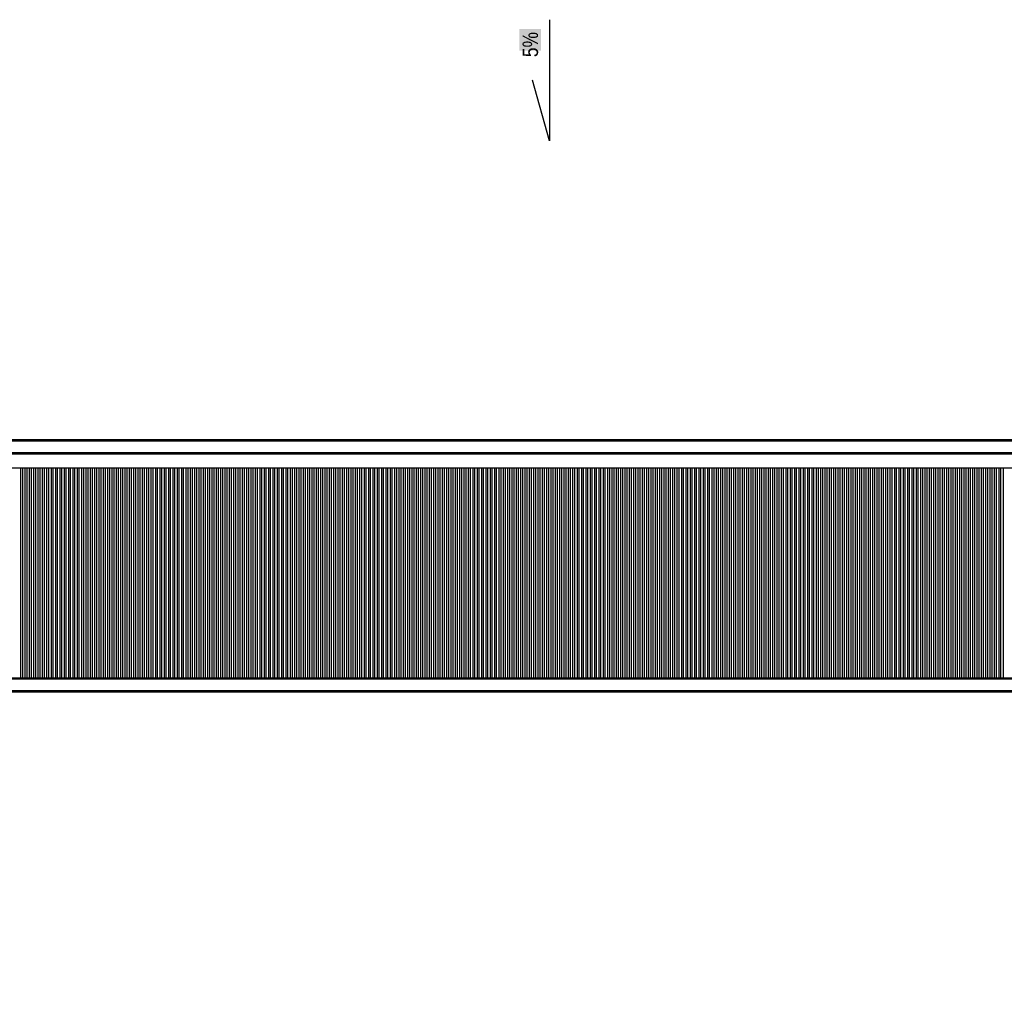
# Model space of a CAD drawing. Header units: millimetres. Extents: x 59331 to 112314, y -16110 to 34390.
# Tile 191 of 198: x 82938 to 84207, y 12169 to 13418. Entities that reach past the tile are written whole.
import ezdxf

# ---------------------------------------------------------------- set-up
doc = ezdxf.new("R2010")
doc.units = ezdxf.units.MM
doc.set_wipeout_variables(frame=1)
doc.layers.get('DEFPOINTS').update_dxf_attribs({"lineweight": 9})
for name, color, linetype in [('_HSA_OPIS', 43, 'Continuous'), ('_HSA_WIDOKOWE', 1, 'Continuous'), ('_HSA_WIDOKOWE_CIENKIE', 8, 'Continuous'), ('_HSA_WYM_100', 141, 'Continuous'), ('_HSA_ŚCIANY_CIENKIE', 2, 'Continuous')]:
    doc.layers.add(name, color=color, linetype=linetype)
doc.styles.add('ARIAL_100', font='Arial.ttf', dxfattribs={"width": 0.8, "height": 20})
doc.dimstyles.new('WYM_WEWN_100', dxfattribs={"dimtxt": 20, "dimasz": 2, "dimexe": 10, "dimexo": 0, "dimgap": 4, "dimtad": 1, "dimdec": 1, "dimrnd": 0.1, "dimtxsty": 'ARIAL_100', "dimblk": 'Wym-03', "dimcen": 0, "dimdle": 10, "dimse1": 1, "dimse2": 1, "dimclrt": 256, "dimazin": 2, "dimtfac": 1, "dimtdec": 1, "dimtix": 1, "dimtmove": 2, "dimatfit": 0, "dimfxl": 1, "dimtolj": 1, "dimtzin": 0, "dimarcsym": 0})

# ---------------------------------------------------------------- blocks, each defined once
blk = doc.blocks.new('*U368')
blk.add_wipeout([(-16.7, 0), (0, 0), (0, -10234), (-16.7, -10234)])
for p, q in [((-15, 0), (-15, -10234)), ((0, 0), (0, -10234))]:
    blk.add_line(p, q)
at = {"layer": '_HSA_WIDOKOWE_CIENKIE'}
blk.add_line((-16.7, 0), (-16.7, -10234), dxfattribs=at)
blk = doc.blocks.new('*U367')
blk.add_wipeout([(-16.7, 0), (0, 0), (0, -10264), (-16.7, -10264)])
for p, q in [((-15, 0), (-15, -10264)), ((0, 0), (0, -10264))]:
    blk.add_line(p, q)
at = {"layer": '_HSA_WIDOKOWE_CIENKIE'}
blk.add_line((-16.7, 0), (-16.7, -10264), dxfattribs=at)
blk = doc.blocks.new('Wym-03')
for p, q in [((-4, 0), (4, 0)), ((0, 4), (0, -4))]:
    blk.add_line(p, q)
blk.add_lwpolyline([(-2.83, -2.83, 0.8, 0.8, 0), (2.83, 2.83, 0.05, 0.05, 0)], format="xyseb")
blk = doc.blocks.new('*D507')
at = {"layer": '_HSA_WYM_100', "color": 0, "lineweight": -2, "transparency": 16777216}
blk.add_line((76281.3, 12838.5), (76281.3, 11029.4), dxfattribs=at)
at = {"layer": 'DEFPOINTS', "color": 0, "transparency": 16777216}
for p in [(76431.3, 12840.5), (76281.3, 11027.4), (86739.3, 11027.4)]:
    blk.add_point(p, dxfattribs=at)
at = {"layer": '_HSA_WYM_100', "color": 0, "lineweight": -2, "transparency": 16777216, "xscale": 2, "yscale": 2, "zscale": 2}
for p, rotation in [((76281.3, 12840.5), 90), ((76281.3, 11027.4), 270)]:
    blk.add_blockref('Wym-03', p, dxfattribs=dict(at, rotation=rotation))
at = {"layer": '_HSA_WYM_100', "transparency": 16777216, "insert": (76267.1, 11934), "char_height": 20, "attachment_point": 5, "rotation": 90, "style": 'ARIAL_100'}
blk.add_mtext('\\A1;1813', dxfattribs=at)
blk = doc.blocks.new('*D508')
at = {"layer": '_HSA_WYM_100', "color": 0, "lineweight": -2, "transparency": 16777216}
blk.add_line((76433.3, 10877.4), (86737.3, 10877.4), dxfattribs=at)
at = {"layer": 'DEFPOINTS', "color": 0, "transparency": 16777216}
for p in [(76431.3, 12840.5), (86739.3, 12840.5), (86739.3, 10877.4)]:
    blk.add_point(p, dxfattribs=at)
at = {"layer": '_HSA_WYM_100', "color": 0, "lineweight": -2, "transparency": 16777216, "xscale": 2, "yscale": 2, "zscale": 2, "rotation": 180}
blk.add_blockref('Wym-03', (76431.3, 10877.4), dxfattribs=at)
at = {"layer": '_HSA_WYM_100', "color": 0, "lineweight": -2, "transparency": 16777216, "xscale": 2, "yscale": 2, "zscale": 2}
blk.add_blockref('Wym-03', (86739.3, 10877.4), dxfattribs=at)
at = {"layer": '_HSA_WYM_100', "transparency": 16777216, "insert": (81585.3, 10891.6), "char_height": 20, "attachment_point": 5, "style": 'ARIAL_100'}
blk.add_mtext('\\A1;10308', dxfattribs=at)

msp = doc.modelspace()

# ---------------------------------------------------------------- linework, layer by layer
at = {"layer": '_HSA_OPIS'}
msp.add_lwpolyline([(83620.58, 13418.12), (83620.58, 13262.12), (83599.02, 13340.12)], dxfattribs=at)
at = {"layer": '_HSA_WIDOKOWE', "ltscale": 0.5}
msp.add_line((76475.33, 12840.53), (86739.33, 12840.53), dxfattribs=at)
at = {"layer": '_HSA_WIDOKOWE_CIENKIE'}
for p, q in [((82939.94, 12570.04), (82939.94, 12840.53)), ((82942.4, 12570.04), (82942.4, 12840.53)), ((82945.54, 12570.04), (82945.54, 12840.53)), ((82948, 12570.04), (82948, 12840.53)), ((82951.14, 12570.04), (82951.14, 12840.53)), ((82953.6, 12570.04), (82953.6, 12840.53)), ((82956.74, 12570.04), (82956.74, 12840.53)), ((82959.2, 12570.04), (82959.2, 12840.53)), ((82962.34, 12570.04), (82962.34, 12840.53)), ((82964.8, 12570.04), (82964.8, 12840.53)), ((82967.94, 12570.04), (82967.94, 12840.53)), ((82970.4, 12570.04), (82970.4, 12840.53)), ((82973.54, 12570.04), (82973.54, 12840.53)), ((82975.99, 12570.04), (82975.99, 12840.53)), ((82979.14, 12570.04), (82979.14, 12840.53)), ((82981.59, 12570.04), (82981.59, 12840.53)), ((82984.74, 12570.04), (82984.74, 12840.53)), ((82987.19, 12570.04), (82987.19, 12840.53)), ((82990.34, 12570.04), (82990.34, 12840.53)), ((82992.79, 12570.04), (82992.79, 12840.53)), ((82995.94, 12570.04), (82995.94, 12840.53)), ((82998.39, 12570.04), (82998.39, 12840.53)), ((83001.54, 12570.04), (83001.54, 12840.53)), ((83003.99, 12570.04), (83003.99, 12840.53)), ((83007.13, 12570.04), (83007.13, 12840.53)), ((83009.59, 12570.04), (83009.59, 12840.53)), ((83012.73, 12570.04), (83012.73, 12840.53)), ((83015.19, 12570.04), (83015.19, 12840.53)), ((83018.33, 12570.04), (83018.33, 12840.53)), ((83020.79, 12570.04), (83020.79, 12840.53)), ((83023.93, 12570.04), (83023.93, 12840.53)), ((83026.39, 12570.04), (83026.39, 12840.53)), ((83029.53, 12570.04), (83029.53, 12840.53)), ((83031.99, 12570.04), (83031.99, 12840.53)), ((83035.13, 12570.04), (83035.13, 12840.53)), ((83037.59, 12570.04), (83037.59, 12840.53)), ((83040.73, 12570.04), (83040.73, 12840.53)), ((83043.18, 12570.04), (83043.18, 12840.53)), ((83046.33, 12570.04), (83046.33, 12840.53)), ((83048.78, 12570.04), (83048.78, 12840.53)), ((83051.93, 12570.04), (83051.93, 12840.53)), ((83054.38, 12570.04), (83054.38, 12840.53)), ((83057.53, 12570.04), (83057.53, 12840.53)), ((83059.98, 12570.04), (83059.98, 12840.53)), ((83063.13, 12570.04), (83063.13, 12840.53)), ((83065.58, 12570.04), (83065.58, 12840.53)), ((83068.73, 12570.04), (83068.73, 12840.53)), ((83071.18, 12570.04), (83071.18, 12840.53)), ((83074.32, 12570.04), (83074.32, 12840.53)), ((83076.78, 12570.04), (83076.78, 12840.53)), ((83079.92, 12570.04), (83079.92, 12840.53)), ((83082.38, 12570.04), (83082.38, 12840.53)), ((83085.52, 12570.04), (83085.52, 12840.53)), ((83087.98, 12570.04), (83087.98, 12840.53)), ((83091.12, 12570.04), (83091.12, 12840.53)), ((83093.58, 12570.04), (83093.58, 12840.53)), ((83096.72, 12570.04), (83096.72, 12840.53)), ((83099.18, 12570.04), (83099.18, 12840.53)), ((83102.32, 12570.04), (83102.32, 12840.53)), ((83104.78, 12570.04), (83104.78, 12840.53)), ((83107.92, 12570.04), (83107.92, 12840.53)), ((83110.37, 12570.04), (83110.37, 12840.53)), ((83113.52, 12570.04), (83113.52, 12840.53)), ((83115.97, 12570.04), (83115.97, 12840.53)), ((83119.12, 12570.04), (83119.12, 12840.53)), ((83121.57, 12570.04), (83121.57, 12840.53)), ((83124.72, 12570.04), (83124.72, 12840.53)), ((83127.17, 12570.04), (83127.17, 12840.53)), ((83130.32, 12570.04), (83130.32, 12840.53)), ((83132.77, 12570.04), (83132.77, 12840.53)), ((83135.92, 12570.04), (83135.92, 12840.53)), ((83138.37, 12570.04), (83138.37, 12840.53)), ((83141.51, 12570.04), (83141.51, 12840.53)), ((83143.97, 12570.04), (83143.97, 12840.53)), ((83147.11, 12570.04), (83147.11, 12840.53)), ((83149.57, 12570.04), (83149.57, 12840.53)), ((83152.71, 12570.04), (83152.71, 12840.53)), ((83155.17, 12570.04), (83155.17, 12840.53)), ((83158.31, 12570.04), (83158.31, 12840.53)), ((83160.77, 12570.04), (83160.77, 12840.53)), ((83163.91, 12570.04), (83163.91, 12840.53)), ((83166.37, 12570.04), (83166.37, 12840.53)), ((83169.51, 12570.04), (83169.51, 12840.53)), ((83171.97, 12570.04), (83171.97, 12840.53)), ((83175.11, 12570.04), (83175.11, 12840.53)), ((83177.56, 12570.04), (83177.56, 12840.53)), ((83180.71, 12570.04), (83180.71, 12840.53)), ((83183.16, 12570.04), (83183.16, 12840.53)), ((83186.31, 12570.04), (83186.31, 12840.53)), ((83188.76, 12570.04), (83188.76, 12840.53)), ((83191.91, 12570.04), (83191.91, 12840.53)), ((83194.36, 12570.04), (83194.36, 12840.53)), ((83197.51, 12570.04), (83197.51, 12840.53)), ((83199.96, 12570.04), (83199.96, 12840.53)), ((83203.11, 12570.04), (83203.11, 12840.53)), ((83205.56, 12570.04), (83205.56, 12840.53)), ((83208.7, 12570.04), (83208.7, 12840.53)), ((83211.16, 12570.04), (83211.16, 12840.53)), ((83214.3, 12570.04), (83214.3, 12840.53)), ((83216.76, 12570.04), (83216.76, 12840.53)), ((83219.9, 12570.04), (83219.9, 12840.53)), ((83222.36, 12570.04), (83222.36, 12840.53)), ((83225.5, 12570.04), (83225.5, 12840.53)), ((83227.96, 12570.04), (83227.96, 12840.53)), ((83231.1, 12570.04), (83231.1, 12840.53)), ((83233.56, 12570.04), (83233.56, 12840.53)), ((83236.7, 12570.04), (83236.7, 12840.53)), ((83239.16, 12570.04), (83239.16, 12840.53)), ((83242.3, 12570.04), (83242.3, 12840.53)), ((83244.75, 12570.04), (83244.75, 12840.53)), ((83247.9, 12570.04), (83247.9, 12840.53)), ((83250.35, 12570.04), (83250.35, 12840.53)), ((83253.5, 12570.04), (83253.5, 12840.53)), ((83255.95, 12570.04), (83255.95, 12840.53)), ((83259.1, 12570.04), (83259.1, 12840.53)), ((83261.55, 12570.04), (83261.55, 12840.53)), ((83264.7, 12570.04), (83264.7, 12840.53)), ((83267.15, 12570.04), (83267.15, 12840.53)), ((83270.3, 12570.04), (83270.3, 12840.53)), ((83272.75, 12570.04), (83272.75, 12840.53)), ((83275.89, 12570.04), (83275.89, 12840.53)), ((83278.35, 12570.04), (83278.35, 12840.53)), ((83281.49, 12570.04), (83281.49, 12840.53)), ((83283.95, 12570.04), (83283.95, 12840.53)), ((83287.09, 12570.04), (83287.09, 12840.53)), ((83289.55, 12570.04), (83289.55, 12840.53)), ((83292.69, 12570.04), (83292.69, 12840.53)), ((83295.15, 12570.04), (83295.15, 12840.53)), ((83298.29, 12570.04), (83298.29, 12840.53)), ((83300.75, 12570.04), (83300.75, 12840.53)), ((83303.89, 12570.04), (83303.89, 12840.53)), ((83306.35, 12570.04), (83306.35, 12840.53)), ((83309.49, 12570.04), (83309.49, 12840.53)), ((83311.94, 12570.04), (83311.94, 12840.53)), ((83315.09, 12570.04), (83315.09, 12840.53)), ((83317.54, 12570.04), (83317.54, 12840.53)), ((83320.69, 12570.04), (83320.69, 12840.53)), ((83323.14, 12570.04), (83323.14, 12840.53)), ((83326.29, 12570.04), (83326.29, 12840.53)), ((83328.74, 12570.04), (83328.74, 12840.53)), ((83331.89, 12570.04), (83331.89, 12840.53)), ((83334.34, 12570.04), (83334.34, 12840.53)), ((83337.49, 12570.04), (83337.49, 12840.53)), ((83339.94, 12570.04), (83339.94, 12840.53)), ((83343.08, 12570.04), (83343.08, 12840.53)), ((83345.54, 12570.04), (83345.54, 12840.53)), ((83348.68, 12570.04), (83348.68, 12840.53)), ((83351.14, 12570.04), (83351.14, 12840.53)), ((83354.28, 12570.04), (83354.28, 12840.53)), ((83356.74, 12570.04), (83356.74, 12840.53)), ((83359.88, 12570.04), (83359.88, 12840.53)), ((83362.34, 12570.04), (83362.34, 12840.53)), ((83365.48, 12570.04), (83365.48, 12840.53)), ((83367.94, 12570.04), (83367.94, 12840.53)), ((83371.08, 12570.04), (83371.08, 12840.53)), ((83373.54, 12570.04), (83373.54, 12840.53)), ((83376.68, 12570.04), (83376.68, 12840.53)), ((83379.13, 12570.04), (83379.13, 12840.53)), ((83382.28, 12570.04), (83382.28, 12840.53)), ((83384.73, 12570.04), (83384.73, 12840.53)), ((83387.88, 12570.04), (83387.88, 12840.53)), ((83390.33, 12570.04), (83390.33, 12840.53)), ((83393.48, 12570.04), (83393.48, 12840.53)), ((83395.93, 12570.04), (83395.93, 12840.53)), ((83399.08, 12570.04), (83399.08, 12840.53)), ((83401.53, 12570.04), (83401.53, 12840.53)), ((83404.68, 12570.04), (83404.68, 12840.53)), ((83407.13, 12570.04), (83407.13, 12840.53)), ((83410.27, 12570.04), (83410.27, 12840.53)), ((83412.73, 12570.04), (83412.73, 12840.53)), ((83415.87, 12570.04), (83415.87, 12840.53)), ((83418.33, 12570.04), (83418.33, 12840.53)), ((83421.47, 12570.04), (83421.47, 12840.53)), ((83423.93, 12570.04), (83423.93, 12840.53)), ((83427.07, 12570.04), (83427.07, 12840.53)), ((83429.53, 12570.04), (83429.53, 12840.53)), ((83432.67, 12570.04), (83432.67, 12840.53)), ((83435.13, 12570.04), (83435.13, 12840.53)), ((83438.27, 12570.04), (83438.27, 12840.53)), ((83440.73, 12570.04), (83440.73, 12840.53)), ((83443.87, 12570.04), (83443.87, 12840.53)), ((83446.32, 12570.04), (83446.32, 12840.53)), ((83449.47, 12570.04), (83449.47, 12840.53)), ((83451.92, 12570.04), (83451.92, 12840.53)), ((83455.07, 12570.04), (83455.07, 12840.53)), ((83457.52, 12570.04), (83457.52, 12840.53)), ((83460.67, 12570.04), (83460.67, 12840.53)), ((83463.12, 12570.04), (83463.12, 12840.53)), ((83466.27, 12570.04), (83466.27, 12840.53)), ((83468.72, 12570.04), (83468.72, 12840.53)), ((83471.87, 12570.04), (83471.87, 12840.53)), ((83474.32, 12570.04), (83474.32, 12840.53)), ((83477.46, 12570.04), (83477.46, 12840.53)), ((83479.92, 12570.04), (83479.92, 12840.53)), ((83483.06, 12570.04), (83483.06, 12840.53)), ((83485.52, 12570.04), (83485.52, 12840.53)), ((83488.66, 12570.04), (83488.66, 12840.53)), ((83491.12, 12570.04), (83491.12, 12840.53)), ((83494.26, 12570.04), (83494.26, 12840.53)), ((83496.72, 12570.04), (83496.72, 12840.53)), ((83499.86, 12570.04), (83499.86, 12840.53)), ((83502.32, 12570.04), (83502.32, 12840.53)), ((83505.46, 12570.04), (83505.46, 12840.53)), ((83507.92, 12570.04), (83507.92, 12840.53)), ((83511.06, 12570.04), (83511.06, 12840.53)), ((83513.51, 12570.04), (83513.51, 12840.53)), ((83516.66, 12570.04), (83516.66, 12840.53)), ((83519.11, 12570.04), (83519.11, 12840.53)), ((83522.26, 12570.04), (83522.26, 12840.53)), ((83524.71, 12570.04), (83524.71, 12840.53)), ((83527.86, 12570.04), (83527.86, 12840.53)), ((83530.31, 12570.04), (83530.31, 12840.53)), ((83533.46, 12570.04), (83533.46, 12840.53)), ((83535.91, 12570.04), (83535.91, 12840.53)), ((83539.06, 12570.04), (83539.06, 12840.53)), ((83541.51, 12570.04), (83541.51, 12840.53)), ((83544.65, 12570.04), (83544.65, 12840.53)), ((83547.11, 12570.04), (83547.11, 12840.53)), ((83550.25, 12570.04), (83550.25, 12840.53)), ((83552.71, 12570.04), (83552.71, 12840.53)), ((83555.85, 12570.04), (83555.85, 12840.53)), ((83558.31, 12570.04), (83558.31, 12840.53)), ((83561.45, 12570.04), (83561.45, 12840.53)), ((83563.91, 12570.04), (83563.91, 12840.53)), ((83567.05, 12570.04), (83567.05, 12840.53)), ((83569.51, 12570.04), (83569.51, 12840.53)), ((83572.65, 12570.04), (83572.65, 12840.53)), ((83575.11, 12570.04), (83575.11, 12840.53)), ((83578.25, 12570.04), (83578.25, 12840.53)), ((83580.7, 12570.04), (83580.7, 12840.53)), ((83583.85, 12570.04), (83583.85, 12840.53)), ((83586.3, 12570.04), (83586.3, 12840.53)), ((83589.45, 12570.04), (83589.45, 12840.53)), ((83591.9, 12570.04), (83591.9, 12840.53)), ((83595.05, 12570.04), (83595.05, 12840.53)), ((83597.5, 12570.04), (83597.5, 12840.53)), ((83600.65, 12570.04), (83600.65, 12840.53)), ((83603.1, 12570.04), (83603.1, 12840.53)), ((83606.25, 12570.04), (83606.25, 12840.53)), ((83608.7, 12570.04), (83608.7, 12840.53)), ((83611.84, 12570.04), (83611.84, 12840.53)), ((83614.3, 12570.04), (83614.3, 12840.53)), ((83617.44, 12570.04), (83617.44, 12840.53)), ((83619.9, 12570.04), (83619.9, 12840.53)), ((83623.04, 12570.04), (83623.04, 12840.53)), ((83625.5, 12570.04), (83625.5, 12840.53)), ((83628.64, 12570.04), (83628.64, 12840.53)), ((83631.1, 12570.04), (83631.1, 12840.53)), ((83634.24, 12570.04), (83634.24, 12840.53)), ((83636.7, 12570.04), (83636.7, 12840.53)), ((83639.84, 12570.04), (83639.84, 12840.53)), ((83642.3, 12570.04), (83642.3, 12840.53)), ((83645.44, 12570.04), (83645.44, 12840.53)), ((83647.89, 12570.04), (83647.89, 12840.53)), ((83651.04, 12570.04), (83651.04, 12840.53)), ((83653.49, 12570.04), (83653.49, 12840.53)), ((83656.64, 12570.04), (83656.64, 12840.53)), ((83659.09, 12570.04), (83659.09, 12840.53)), ((83662.24, 12570.04), (83662.24, 12840.53)), ((83664.69, 12570.04), (83664.69, 12840.53)), ((83667.84, 12570.04), (83667.84, 12840.53)), ((83670.29, 12570.04), (83670.29, 12840.53)), ((83673.44, 12570.04), (83673.44, 12840.53)), ((83675.89, 12570.04), (83675.89, 12840.53)), ((83679.03, 12570.04), (83679.03, 12840.53)), ((83681.49, 12570.04), (83681.49, 12840.53)), ((83684.63, 12570.04), (83684.63, 12840.53)), ((83687.09, 12570.04), (83687.09, 12840.53)), ((83690.23, 12570.04), (83690.23, 12840.53)), ((83692.69, 12570.04), (83692.69, 12840.53)), ((83695.83, 12570.04), (83695.83, 12840.53)), ((83698.29, 12570.04), (83698.29, 12840.53)), ((83701.43, 12570.04), (83701.43, 12840.53)), ((83703.89, 12570.04), (83703.89, 12840.53)), ((83707.03, 12570.04), (83707.03, 12840.53)), ((83709.49, 12570.04), (83709.49, 12840.53)), ((83712.63, 12570.04), (83712.63, 12840.53)), ((83715.08, 12570.04), (83715.08, 12840.53)), ((83718.23, 12570.04), (83718.23, 12840.53)), ((83720.68, 12570.04), (83720.68, 12840.53)), ((83723.83, 12570.04), (83723.83, 12840.53)), ((83726.28, 12570.04), (83726.28, 12840.53)), ((83729.43, 12570.04), (83729.43, 12840.53)), ((83731.88, 12570.04), (83731.88, 12840.53)), ((83735.03, 12570.04), (83735.03, 12840.53)), ((83737.48, 12570.04), (83737.48, 12840.53)), ((83740.63, 12570.04), (83740.63, 12840.53)), ((83743.08, 12570.04), (83743.08, 12840.53)), ((83746.22, 12570.04), (83746.22, 12840.53)), ((83748.68, 12570.04), (83748.68, 12840.53)), ((83751.82, 12570.04), (83751.82, 12840.53)), ((83754.28, 12570.04), (83754.28, 12840.53)), ((83757.42, 12570.04), (83757.42, 12840.53)), ((83759.88, 12570.04), (83759.88, 12840.53)), ((83763.02, 12570.04), (83763.02, 12840.53)), ((83765.48, 12570.04), (83765.48, 12840.53)), ((83768.62, 12570.04), (83768.62, 12840.53)), ((83771.08, 12570.04), (83771.08, 12840.53)), ((83774.22, 12570.04), (83774.22, 12840.53)), ((83776.68, 12570.04), (83776.68, 12840.53)), ((83779.82, 12570.04), (83779.82, 12840.53)), ((83782.27, 12570.04), (83782.27, 12840.53)), ((83785.42, 12570.04), (83785.42, 12840.53)), ((83787.87, 12570.04), (83787.87, 12840.53)), ((83791.02, 12570.04), (83791.02, 12840.53)), ((83793.47, 12570.04), (83793.47, 12840.53)), ((83796.62, 12570.04), (83796.62, 12840.53)), ((83799.07, 12570.04), (83799.07, 12840.53)), ((83802.22, 12570.04), (83802.22, 12840.53)), ((83804.67, 12570.04), (83804.67, 12840.53)), ((83807.82, 12570.04), (83807.82, 12840.53)), ((83810.27, 12570.04), (83810.27, 12840.53)), ((83813.41, 12570.04), (83813.41, 12840.53)), ((83815.87, 12570.04), (83815.87, 12840.53)), ((83819.01, 12570.04), (83819.01, 12840.53)), ((83821.47, 12570.04), (83821.47, 12840.53)), ((83824.61, 12570.04), (83824.61, 12840.53)), ((83827.07, 12570.04), (83827.07, 12840.53)), ((83830.21, 12570.04), (83830.21, 12840.53)), ((83832.67, 12570.04), (83832.67, 12840.53)), ((83835.81, 12570.04), (83835.81, 12840.53)), ((83838.27, 12570.04), (83838.27, 12840.53)), ((83841.41, 12570.04), (83841.41, 12840.53)), ((83843.87, 12570.04), (83843.87, 12840.53)), ((83847.01, 12570.04), (83847.01, 12840.53)), ((83849.46, 12570.04), (83849.46, 12840.53)), ((83852.61, 12570.04), (83852.61, 12840.53)), ((83855.06, 12570.04), (83855.06, 12840.53)), ((83858.21, 12570.04), (83858.21, 12840.53)), ((83860.66, 12570.04), (83860.66, 12840.53)), ((83863.81, 12570.04), (83863.81, 12840.53)), ((83866.26, 12570.04), (83866.26, 12840.53)), ((83869.41, 12570.04), (83869.41, 12840.53)), ((83871.86, 12570.04), (83871.86, 12840.53)), ((83875.01, 12570.04), (83875.01, 12840.53)), ((83877.46, 12570.04), (83877.46, 12840.53)), ((83880.6, 12570.04), (83880.6, 12840.53)), ((83883.06, 12570.04), (83883.06, 12840.53)), ((83886.2, 12570.04), (83886.2, 12840.53)), ((83888.66, 12570.04), (83888.66, 12840.53)), ((83891.8, 12570.04), (83891.8, 12840.53)), ((83894.26, 12570.04), (83894.26, 12840.53)), ((83897.4, 12570.04), (83897.4, 12840.53)), ((83899.86, 12570.04), (83899.86, 12840.53)), ((83903, 12570.04), (83903, 12840.53)), ((83905.46, 12570.04), (83905.46, 12840.53)), ((83908.6, 12570.04), (83908.6, 12840.53)), ((83911.06, 12570.04), (83911.06, 12840.53)), ((83914.2, 12570.04), (83914.2, 12840.53)), ((83916.65, 12570.04), (83916.65, 12840.53)), ((83919.8, 12570.04), (83919.8, 12840.53)), ((83922.25, 12570.04), (83922.25, 12840.53)), ((83925.4, 12570.04), (83925.4, 12840.53)), ((83927.85, 12570.04), (83927.85, 12840.53)), ((83931, 12570.04), (83931, 12840.53)), ((83933.45, 12570.04), (83933.45, 12840.53)), ((83936.6, 12570.04), (83936.6, 12840.53)), ((83939.05, 12570.04), (83939.05, 12840.53)), ((83942.2, 12570.04), (83942.2, 12840.53)), ((83944.65, 12570.04), (83944.65, 12840.53)), ((83947.79, 12570.04), (83947.79, 12840.53)), ((83950.25, 12570.04), (83950.25, 12840.53)), ((83953.39, 12570.04), (83953.39, 12840.53)), ((83955.85, 12570.04), (83955.85, 12840.53)), ((83958.99, 12570.04), (83958.99, 12840.53)), ((83961.45, 12570.04), (83961.45, 12840.53)), ((83964.59, 12570.04), (83964.59, 12840.53)), ((83967.05, 12570.04), (83967.05, 12840.53)), ((83970.19, 12570.04), (83970.19, 12840.53)), ((83972.65, 12570.04), (83972.65, 12840.53)), ((83975.79, 12570.04), (83975.79, 12840.53)), ((83978.25, 12570.04), (83978.25, 12840.53)), ((83981.39, 12570.04), (83981.39, 12840.53)), ((83983.84, 12570.04), (83983.84, 12840.53)), ((83986.99, 12570.04), (83986.99, 12840.53)), ((83989.44, 12570.04), (83989.44, 12840.53)), ((83992.59, 12570.04), (83992.59, 12840.53)), ((83995.04, 12570.04), (83995.04, 12840.53)), ((83998.19, 12570.04), (83998.19, 12840.53)), ((84000.64, 12570.04), (84000.64, 12840.53)), ((84003.79, 12570.04), (84003.79, 12840.53)), ((84006.24, 12570.04), (84006.24, 12840.53)), ((84009.39, 12570.04), (84009.39, 12840.53)), ((84011.84, 12570.04), (84011.84, 12840.53)), ((84014.98, 12570.04), (84014.98, 12840.53)), ((84017.44, 12570.04), (84017.44, 12840.53)), ((84020.58, 12570.04), (84020.58, 12840.53)), ((84023.04, 12570.04), (84023.04, 12840.53)), ((84026.18, 12570.04), (84026.18, 12840.53)), ((84028.64, 12570.04), (84028.64, 12840.53)), ((84031.78, 12570.04), (84031.78, 12840.53)), ((84034.24, 12570.04), (84034.24, 12840.53)), ((84037.38, 12570.04), (84037.38, 12840.53)), ((84039.84, 12570.04), (84039.84, 12840.53)), ((84042.98, 12570.04), (84042.98, 12840.53)), ((84045.44, 12570.04), (84045.44, 12840.53)), ((84048.58, 12570.04), (84048.58, 12840.53)), ((84051.03, 12570.04), (84051.03, 12840.53)), ((84054.18, 12570.04), (84054.18, 12840.53)), ((84056.63, 12570.04), (84056.63, 12840.53)), ((84059.78, 12570.04), (84059.78, 12840.53)), ((84062.23, 12570.04), (84062.23, 12840.53)), ((84065.38, 12570.04), (84065.38, 12840.53)), ((84067.83, 12570.04), (84067.83, 12840.53)), ((84070.98, 12570.04), (84070.98, 12840.53)), ((84073.43, 12570.04), (84073.43, 12840.53)), ((84076.58, 12570.04), (84076.58, 12840.53)), ((84079.03, 12570.04), (84079.03, 12840.53)), ((84082.17, 12570.04), (84082.17, 12840.53)), ((84084.63, 12570.04), (84084.63, 12840.53)), ((84087.77, 12570.04), (84087.77, 12840.53)), ((84090.23, 12570.04), (84090.23, 12840.53)), ((84093.37, 12570.04), (84093.37, 12840.53)), ((84095.83, 12570.04), (84095.83, 12840.53)), ((84098.97, 12570.04), (84098.97, 12840.53)), ((84101.43, 12570.04), (84101.43, 12840.53)), ((84104.57, 12570.04), (84104.57, 12840.53)), ((84107.03, 12570.04), (84107.03, 12840.53)), ((84110.17, 12570.04), (84110.17, 12840.53)), ((84112.63, 12570.04), (84112.63, 12840.53)), ((84115.77, 12570.04), (84115.77, 12840.53)), ((84118.22, 12570.04), (84118.22, 12840.53)), ((84121.37, 12570.04), (84121.37, 12840.53)), ((84123.82, 12570.04), (84123.82, 12840.53)), ((84126.97, 12570.04), (84126.97, 12840.53)), ((84129.42, 12570.04), (84129.42, 12840.53)), ((84132.57, 12570.04), (84132.57, 12840.53)), ((84135.02, 12570.04), (84135.02, 12840.53)), ((84138.17, 12570.04), (84138.17, 12840.53)), ((84140.62, 12570.04), (84140.62, 12840.53)), ((84143.77, 12570.04), (84143.77, 12840.53)), ((84146.22, 12570.04), (84146.22, 12840.53)), ((84149.36, 12570.04), (84149.36, 12840.53)), ((84151.82, 12570.04), (84151.82, 12840.53)), ((84154.96, 12570.04), (84154.96, 12840.53)), ((84157.42, 12570.04), (84157.42, 12840.53)), ((84160.56, 12570.04), (84160.56, 12840.53)), ((84163.02, 12570.04), (84163.02, 12840.53)), ((84166.16, 12570.04), (84166.16, 12840.53)), ((84168.62, 12570.04), (84168.62, 12840.53)), ((84171.76, 12570.04), (84171.76, 12840.53)), ((84174.22, 12570.04), (84174.22, 12840.53)), ((84177.36, 12570.04), (84177.36, 12840.53)), ((84179.82, 12570.04), (84179.82, 12840.53)), ((84182.96, 12570.04), (84182.96, 12840.53)), ((84185.41, 12570.04), (84185.41, 12840.53)), ((84188.56, 12570.04), (84188.56, 12840.53)), ((84191.01, 12570.04), (84191.01, 12840.53)), ((84194.16, 12570.04), (84194.16, 12840.53)), ((84196.61, 12570.04), (84196.61, 12840.53)), ((84199.76, 12570.04), (84199.76, 12840.53)), ((84202.21, 12570.04), (84202.21, 12840.53)), ((84205.36, 12570.04), (84205.36, 12840.53))]:
    msp.add_line(p, q, dxfattribs=at)

# ---------------------------------------------------------------- block references
at = {"layer": '_HSA_WIDOKOWE', "rotation": 90.00000000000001}
msp.add_blockref('*U367', (76475.33, 12875.59), dxfattribs=at)

# ---------------------------------------------------------------- texts
at = {"layer": '_HSA_OPIS', "insert": (83586.02, 13402.21), "char_height": 20, "attachment_point": 3, "rotation": 90, "style": 'ARIAL_100', "bg_fill": 1, "box_fill_scale": 1.2, "bg_fill_color": 256, "bg_fill_true_color": 16777214, "bg_fill_transparency": 0}
msp.add_mtext_dynamic_manual_height_columns('5%', width=20, gutter_width=15, heights=[0], dxfattribs=at)

# ---------------------------------------------------------------- next in the draw order: linework, layer by layer
at = {"layer": '_HSA_ŚCIANY_CIENKIE', "ltscale": 10}
msp.add_line((86739.33, 12876.59), (76475.33, 12876.59), dxfattribs=at)

# ---------------------------------------------------------------- next in the draw order: block references
at = {"layer": '_HSA_WIDOKOWE', "rotation": 90.00000000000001}
msp.add_blockref('*U368', (76505.33, 12568.81), dxfattribs=at)

# ---------------------------------------------------------------- next in the draw order: linework, layer by layer
at = {"layer": '_HSA_ŚCIANY_CIENKIE', "ltscale": 10}
msp.add_lwpolyline([(76505.33, 12840.53), (76505.33, 12570.04), (86739.33, 12570.04)], dxfattribs=at)

# ---------------------------------------------------------------- next in the draw order: dimensions: what is measured, and where the dimension line sits
at = {"layer": '_HSA_WYM_100'}
dim = msp.add_linear_dim(base=(76281.33, 11027.42), p1=(76431.33, 12840.53), p2=(86739.33, 11027.42), angle=90, dimstyle='WYM_WEWN_100', override={"dimrnd": 0.5}, dxfattribs=at)
dim.commit()
dim.dimension.update_dxf_attribs({"geometry": '*D507', "text_midpoint": (76267.11, 11933.98)})
dim = msp.add_aligned_dim(p1=(76431.33, 12840.53), p2=(86739.33, 12840.53), distance=-1963.1, dimstyle='WYM_WEWN_100', override={"dimrnd": 0.5}, dxfattribs=at)
dim.commit()
dim.dimension.update_dxf_attribs({"geometry": '*D508', "text_midpoint": (81585.33, 10891.64)})

doc.saveas('drawing.dxf')
